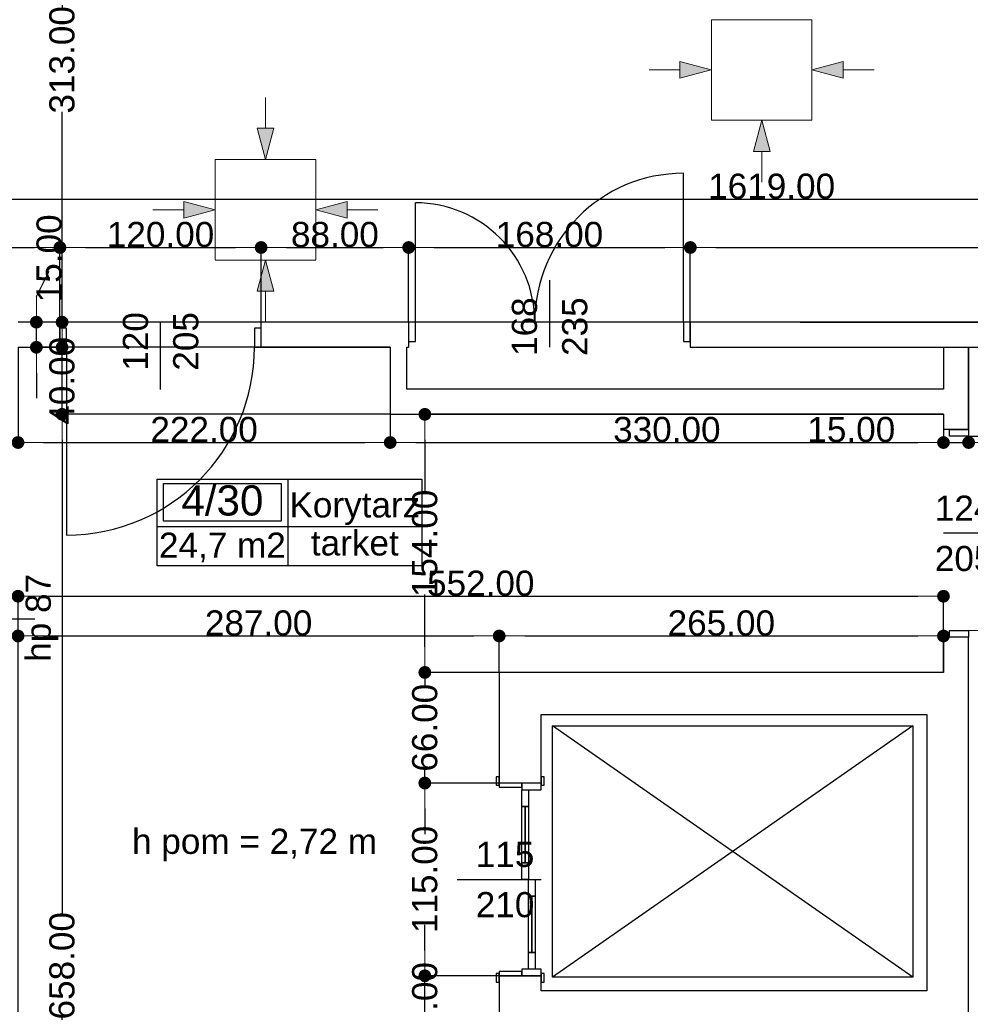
# Model space of a CAD drawing. Header units: millimetres. Extents: x -175445 to -20415, y -559200 to 231527.
# Tile 68 of 256: x -138488 to -132818, y -167491 to -161616. Entities that reach past the tile are written whole.
import ezdxf
from ezdxf.enums import TextEntityAlignment as Align

# ---------------------------------------------------------------- set-up
doc = ezdxf.new("R2010")
doc.units = ezdxf.units.MM
doc.header["$MEASUREMENT"] = 0
for name, color, linetype in [('Drzwi', 7, 'Continuous'), ('Linia', 7, 'Continuous'), ('Obiekt', 7, 'Continuous'), ('Polilinia', 7, 'Continuous'), ('Strefa', 9, 'Continuous'), ('Tekst', 7, 'Continuous'), ('Wymiary', 9, 'Continuous'), ('Ściana', 7, 'Continuous')]:
    doc.layers.add(name, color=color, linetype=linetype)
doc.styles.add('Arial', font='txt')
doc.styles.add('Times new roman', font='txt')
doc.dimstyles.new('GENERATED_STYLE__1', dxfattribs={"dimtxt": 150, "dimasz": 152, "dimexe": 0.18, "dimexo": 0, "dimgap": 0.09, "dimtad": 1, "dimtih": 1, "dimtoh": 1, "dimlfac": 0.1, "dimzin": 0, "dimdsep": 46, "dimtxsty": 'Arial', "dimblk": 'ARROWHEAD_11', "dimblk1": 'ARROWHEAD_11', "dimblk2": 'ARROWHEAD_11', "dimcen": 0.09, "dimclrd": 256, "dimclre": 256, "dimclrt": 256, "dimazin": 0, "dimtfac": 1, "dimtdec": 4, "dimtmove": 0, "dimatfit": 3, "dimfxl": 1, "dimtolj": 1, "dimtzin": 0, "dimarcsym": 0})
doc.dimstyles.new('GENERATED_STYLE__2', dxfattribs={"dimtxt": 150, "dimasz": 152, "dimexe": 0.18, "dimexo": 0, "dimgap": 0.09, "dimtad": 1, "dimlfac": 0.1, "dimzin": 0, "dimdsep": 46, "dimtxsty": 'Arial', "dimblk": 'ARROWHEAD_11', "dimblk1": 'ARROWHEAD_11', "dimblk2": 'ARROWHEAD_11', "dimcen": 0.09, "dimclrd": 256, "dimclre": 256, "dimclrt": 256, "dimazin": 0, "dimtfac": 1, "dimtdec": 4, "dimtmove": 0, "dimatfit": 3, "dimfxl": 1, "dimtolj": 1, "dimtzin": 0, "dimarcsym": 0})

# ---------------------------------------------------------------- blocks, each defined once
blk = doc.blocks.new('Korytarz_4_30_30', base_point=(-136889.5, 30730.6))
at = {"layer": 'Strefa'}
for p, q in [((-137668.5, 31013.4), (-136088.8, 31013.4)), ((-137668.5, 30494.9), (-137668.5, 31013.4)), ((-137629.5, 30987.5), (-136928.4, 30987.5)), ((-137629.5, 30761.2), (-137629.5, 30987.5)), ((-136928.4, 30987.5), (-136928.4, 30761.2)), ((-136889.5, 31013.4), (-136889.5, 30494.9)), ((-136088.8, 31013.4), (-136088.8, 30494.9)), ((-137668.5, 30730.6), (-136088.8, 30730.6)), ((-136928.4, 30761.2), (-137629.5, 30761.2)), ((-136088.8, 30494.9), (-137668.5, 30494.9))]:
    blk.add_line(p, q, dxfattribs=at)
at = {"layer": 'Strefa', "style": 'Arial'}
for tag, height, p in [('ROOM_NUMBER', 180, (-137279, 30885.5)), ('ROOM_NAME', 150, (-136489.1, 30859)), ('ROOM_CALC_AREA', 150, (-137279, 30618.5)), ('floor_f', 150, (-136489.1, 30631.9))]:
    blk.add_attdef(tag, text='', height=height, dxfattribs=at).set_placement(p, align=Align.MIDDLE_CENTER)
blk = doc.blocks.new('ARROWHEAD_11')
at = {"color": 0, "linetype": 'Continuous', "lineweight": 0}
blk.add_line((0, 0), (-1, 0), dxfattribs=at)
at = {"color": 0, "linetype": 'Continuous', "lineweight": 0, "const_width": 0.25, "flags": 128}
blk.add_lwpolyline([(-0.125, 0, 1), (0.125, 0, 1)], format="xyb", close=True, dxfattribs=at)
blk = doc.blocks.new('*D1202')
at = {"layer": 'Defpoints', "color": 0}
for p in [(-138248, -162975.4), (-140558, -163420.7), (-138248, -163420.7)]:
    blk.add_point(p, dxfattribs=at)
at = {"layer": 'Wymiary', "lineweight": -2}
for p, q in [((-140558, -163420.7), (-140558, -162975.2)), ((-140406, -162975.4), (-138400, -162975.4)), ((-138248, -163420.7), (-138248, -162975.2))]:
    blk.add_line(p, q, dxfattribs=at)
at = {"layer": 'Wymiary', "lineweight": -2, "xscale": 152, "yscale": 152, "zscale": 152, "rotation": 180}
blk.add_blockref('ARROWHEAD_11', (-140558, -162975.4), dxfattribs=at)
at = {"layer": 'Wymiary', "lineweight": -2, "xscale": 152, "yscale": 152, "zscale": 152}
blk.add_blockref('ARROWHEAD_11', (-138248, -162975.4), dxfattribs=at)
at = {"layer": 'Wymiary', "lineweight": 13, "insert": (-139403, -162898.6), "char_height": 150, "attachment_point": 5, "style": 'Arial'}
blk.add_mtext('\\A1;231.00', dxfattribs=at)
blk = doc.blocks.new('*D1203')
at = {"layer": 'Defpoints', "color": 0}
for p in [(-137048, -162975.4), (-138248, -163420.7), (-137048, -163420.7)]:
    blk.add_point(p, dxfattribs=at)
at = {"layer": 'Wymiary', "lineweight": -2}
for p, q in [((-138248, -163420.7), (-138248, -162975.2)), ((-138096, -162975.4), (-137200, -162975.4)), ((-137048, -163420.7), (-137048, -162975.2))]:
    blk.add_line(p, q, dxfattribs=at)
at = {"layer": 'Wymiary', "lineweight": -2, "xscale": 152, "yscale": 152, "zscale": 152, "rotation": 180}
blk.add_blockref('ARROWHEAD_11', (-138248, -162975.4), dxfattribs=at)
at = {"layer": 'Wymiary', "lineweight": -2, "xscale": 152, "yscale": 152, "zscale": 152}
blk.add_blockref('ARROWHEAD_11', (-137048, -162975.4), dxfattribs=at)
at = {"layer": 'Wymiary', "lineweight": 13, "insert": (-137648, -162898.7), "char_height": 150, "attachment_point": 5, "style": 'Arial'}
blk.add_mtext('\\A1;120.00', dxfattribs=at)
blk = doc.blocks.new('*D1204')
at = {"layer": 'Defpoints', "color": 0}
for p in [(-136168, -162975.4), (-137048, -163420.7), (-136168, -163420.7)]:
    blk.add_point(p, dxfattribs=at)
at = {"layer": 'Wymiary', "lineweight": -2}
for p, q in [((-137048, -163420.7), (-137048, -162975.2)), ((-136896, -162975.4), (-136320, -162975.4)), ((-136168, -163420.7), (-136168, -162975.2))]:
    blk.add_line(p, q, dxfattribs=at)
at = {"layer": 'Wymiary', "lineweight": -2, "xscale": 152, "yscale": 152, "zscale": 152, "rotation": 180}
blk.add_blockref('ARROWHEAD_11', (-137048, -162975.4), dxfattribs=at)
at = {"layer": 'Wymiary', "lineweight": -2, "xscale": 152, "yscale": 152, "zscale": 152}
blk.add_blockref('ARROWHEAD_11', (-136168, -162975.4), dxfattribs=at)
at = {"layer": 'Wymiary', "lineweight": 13, "insert": (-136608, -162898.7), "char_height": 150, "attachment_point": 5, "style": 'Arial'}
blk.add_mtext('\\A1;88.00', dxfattribs=at)
blk = doc.blocks.new('*D1205')
at = {"layer": 'Defpoints', "color": 0}
for p in [(-134488, -162975.4), (-136168, -163420.7), (-134488, -163420.7)]:
    blk.add_point(p, dxfattribs=at)
at = {"layer": 'Wymiary', "lineweight": -2}
for p, q in [((-136168, -163420.7), (-136168, -162975.2)), ((-136016, -162975.4), (-134640, -162975.4)), ((-134488, -163420.7), (-134488, -162975.2))]:
    blk.add_line(p, q, dxfattribs=at)
at = {"layer": 'Wymiary', "lineweight": -2, "xscale": 152, "yscale": 152, "zscale": 152, "rotation": 180}
blk.add_blockref('ARROWHEAD_11', (-136168, -162975.4), dxfattribs=at)
at = {"layer": 'Wymiary', "lineweight": -2, "xscale": 152, "yscale": 152, "zscale": 152}
blk.add_blockref('ARROWHEAD_11', (-134488, -162975.4), dxfattribs=at)
at = {"layer": 'Wymiary', "lineweight": 13, "insert": (-135328, -162898.7), "char_height": 150, "attachment_point": 5, "style": 'Arial'}
blk.add_mtext('\\A1;168.00', dxfattribs=at)
blk = doc.blocks.new('*D1206')
at = {"layer": 'Defpoints', "color": 0}
for p in [(-128828, -162975.4), (-134488, -163420.7), (-128828, -163420.7)]:
    blk.add_point(p, dxfattribs=at)
at = {"layer": 'Wymiary', "lineweight": -2}
for p, q in [((-134488, -163420.7), (-134488, -162975.2)), ((-134336, -162975.4), (-128980, -162975.4)), ((-128828, -163420.7), (-128828, -162975.2))]:
    blk.add_line(p, q, dxfattribs=at)
at = {"layer": 'Wymiary', "lineweight": -2, "xscale": 152, "yscale": 152, "zscale": 152, "rotation": 180}
blk.add_blockref('ARROWHEAD_11', (-134488, -162975.4), dxfattribs=at)
at = {"layer": 'Wymiary', "lineweight": -2, "xscale": 152, "yscale": 152, "zscale": 152}
blk.add_blockref('ARROWHEAD_11', (-128828, -162975.4), dxfattribs=at)
at = {"layer": 'Wymiary', "lineweight": 13, "insert": (-131658, -162898.7), "char_height": 150, "attachment_point": 5, "style": 'Arial'}
blk.add_mtext('\\A1;566.00', dxfattribs=at)
blk = doc.blocks.new('*D1237')
at = {"layer": 'Defpoints', "color": 0}
for p in [(-142098, -161780.7), (-125908, -162687.4), (-125908, -166975.6)]:
    blk.add_point(p, dxfattribs=at)
at = {"layer": 'Wymiary', "lineweight": -2}
for p, q in [((-142098, -161780.7), (-142098, -162687.5)), ((-141946, -162687.4), (-126060, -162687.4)), ((-125908, -166975.6), (-125908, -162687.2))]:
    blk.add_line(p, q, dxfattribs=at)
at = {"layer": 'Wymiary', "lineweight": -2, "xscale": 152, "yscale": 152, "zscale": 152, "rotation": 180}
blk.add_blockref('ARROWHEAD_11', (-142098, -162687.4), dxfattribs=at)
at = {"layer": 'Wymiary', "lineweight": -2, "xscale": 152, "yscale": 152, "zscale": 152}
blk.add_blockref('ARROWHEAD_11', (-125908, -162687.4), dxfattribs=at)
at = {"layer": 'Wymiary', "lineweight": 13, "insert": (-134003, -162610.7), "char_height": 150, "attachment_point": 5, "style": 'Arial'}
blk.add_mtext('\\A1;1619.00', dxfattribs=at)
blk = doc.blocks.new('*D1239')
at = {"layer": 'Defpoints', "color": 0}
for p in [(-138498, -163570.7), (-136278, -163970.7), (-136278, -164138.9)]:
    blk.add_point(p, dxfattribs=at)
at = {"layer": 'Wymiary', "lineweight": -2}
for p, q in [((-138498, -163570.7), (-138498, -164139)), ((-136278, -163970.7), (-136278, -164139)), ((-138346, -164138.9), (-136430, -164138.9))]:
    blk.add_line(p, q, dxfattribs=at)
at = {"layer": 'Wymiary', "lineweight": -2, "xscale": 152, "yscale": 152, "zscale": 152, "rotation": 180}
blk.add_blockref('ARROWHEAD_11', (-138498, -164138.9), dxfattribs=at)
at = {"layer": 'Wymiary', "lineweight": -2, "xscale": 152, "yscale": 152, "zscale": 152}
blk.add_blockref('ARROWHEAD_11', (-136278, -164138.9), dxfattribs=at)
at = {"layer": 'Wymiary', "lineweight": 13, "insert": (-137388, -164062.2), "char_height": 150, "attachment_point": 5, "style": 'Arial'}
blk.add_mtext('\\A1;222.00', dxfattribs=at)
blk = doc.blocks.new('*D1240')
at = {"layer": 'Defpoints', "color": 0}
for p in [(-136278, -163970.7), (-132978, -163970.7), (-132978, -164138.9)]:
    blk.add_point(p, dxfattribs=at)
at = {"layer": 'Wymiary', "lineweight": -2}
for p, q in [((-136278, -163970.7), (-136278, -164139)), ((-132978, -163970.7), (-132978, -164139)), ((-136126, -164138.9), (-133130, -164138.9))]:
    blk.add_line(p, q, dxfattribs=at)
at = {"layer": 'Wymiary', "lineweight": -2, "xscale": 152, "yscale": 152, "zscale": 152, "rotation": 180}
blk.add_blockref('ARROWHEAD_11', (-136278, -164138.9), dxfattribs=at)
at = {"layer": 'Wymiary', "lineweight": -2, "xscale": 152, "yscale": 152, "zscale": 152}
blk.add_blockref('ARROWHEAD_11', (-132978, -164138.9), dxfattribs=at)
at = {"layer": 'Wymiary', "lineweight": 13, "insert": (-134628, -164062.1), "char_height": 150, "attachment_point": 5, "style": 'Arial'}
blk.add_mtext('\\A1;330.00', dxfattribs=at)
blk = doc.blocks.new('*D1241')
at = {"layer": 'Defpoints', "color": 0}
for p in [(-135628, -165293.2), (-135628, -165510.7), (-138498, -168475.7)]:
    blk.add_point(p, dxfattribs=at)
at = {"layer": 'Wymiary', "lineweight": -2}
for p, q in [((-138498, -168475.7), (-138498, -165293)), ((-138346, -165293.2), (-135780, -165293.2)), ((-135628, -165510.7), (-135628, -165293))]:
    blk.add_line(p, q, dxfattribs=at)
at = {"layer": 'Wymiary', "lineweight": -2, "xscale": 152, "yscale": 152, "zscale": 152, "rotation": 180}
blk.add_blockref('ARROWHEAD_11', (-138498, -165293.2), dxfattribs=at)
at = {"layer": 'Wymiary', "lineweight": -2, "xscale": 152, "yscale": 152, "zscale": 152}
blk.add_blockref('ARROWHEAD_11', (-135628, -165293.2), dxfattribs=at)
at = {"layer": 'Wymiary', "lineweight": 13, "insert": (-137063, -165216.5), "char_height": 150, "attachment_point": 5, "style": 'Arial'}
blk.add_mtext('\\A1;287.00', dxfattribs=at)
blk = doc.blocks.new('*D1242')
at = {"layer": 'Defpoints', "color": 0}
for p in [(-132978, -165293.2), (-135628, -165510.7), (-132978, -165510.7)]:
    blk.add_point(p, dxfattribs=at)
at = {"layer": 'Wymiary', "lineweight": -2}
for p, q in [((-135628, -165510.7), (-135628, -165293)), ((-135476, -165293.2), (-133130, -165293.2)), ((-132978, -165510.7), (-132978, -165293))]:
    blk.add_line(p, q, dxfattribs=at)
at = {"layer": 'Wymiary', "lineweight": -2, "xscale": 152, "yscale": 152, "zscale": 152, "rotation": 180}
blk.add_blockref('ARROWHEAD_11', (-135628, -165293.2), dxfattribs=at)
at = {"layer": 'Wymiary', "lineweight": -2, "xscale": 152, "yscale": 152, "zscale": 152}
blk.add_blockref('ARROWHEAD_11', (-132978, -165293.2), dxfattribs=at)
at = {"layer": 'Wymiary', "lineweight": 13, "insert": (-134303, -165216.5), "char_height": 150, "attachment_point": 5, "style": 'Arial'}
blk.add_mtext('\\A1;265.00', dxfattribs=at)
blk = doc.blocks.new('*D1246')
at = {"layer": 'Defpoints', "color": 0}
for p in [(-136071.5, -167320.7), (-135628, -167320.7), (-135628, -167680.7)]:
    blk.add_point(p, dxfattribs=at)
at = {"layer": 'Wymiary', "lineweight": -2}
for p, q in [((-136071.5, -167168.7), (-136071.5, -167016.7)), ((-135628, -167320.7), (-136071.6, -167320.7)), ((-136071.5, -167680.7), (-136071.5, -167320.7)), ((-135628, -167680.7), (-136071.6, -167680.7)), ((-136071.5, -167832.7), (-136071.5, -167984.7))]:
    blk.add_line(p, q, dxfattribs=at)
at = {"layer": 'Wymiary', "lineweight": -2, "xscale": 152, "yscale": 152, "zscale": 152}
for p, rotation in [((-136071.5, -167320.7), 270), ((-136071.5, -167680.7), 90)]:
    blk.add_blockref('ARROWHEAD_11', p, dxfattribs=dict(at, rotation=rotation))
at = {"layer": 'Wymiary', "lineweight": 13, "insert": (-136071.5, -167500.7), "char_height": 150, "attachment_point": 5, "rotation": 90, "style": 'Arial'}
blk.add_mtext('\\A1;36.00', dxfattribs=at)
blk = doc.blocks.new('*D1247')
at = {"layer": 'Defpoints', "color": 0}
for p in [(-136071.5, -166170.7), (-135628, -166170.7), (-135628, -167320.7)]:
    blk.add_point(p, dxfattribs=at)
at = {"layer": 'Wymiary', "lineweight": -2}
for p, q in [((-135628, -166170.7), (-136071.6, -166170.7)), ((-136071.5, -166322.7), (-136071.5, -166441.5)), ((-136071.5, -167168.7), (-136071.5, -167049.8)), ((-135628, -167320.7), (-136071.6, -167320.7))]:
    blk.add_line(p, q, dxfattribs=at)
at = {"layer": 'Wymiary', "lineweight": -2, "xscale": 152, "yscale": 152, "zscale": 152}
for p, rotation in [((-136071.5, -166170.7), 90), ((-136071.5, -167320.7), 270)]:
    blk.add_blockref('ARROWHEAD_11', p, dxfattribs=dict(at, rotation=rotation))
at = {"layer": 'Wymiary', "lineweight": 13, "insert": (-136071.5, -166745.7), "char_height": 150, "attachment_point": 5, "rotation": 90, "style": 'Arial'}
blk.add_mtext('\\A1;115.00', dxfattribs=at)
blk = doc.blocks.new('*D1248')
at = {"layer": 'Defpoints', "color": 0}
for p in [(-136071.5, -165510.7), (-132978, -165510.7), (-135628, -166170.7)]:
    blk.add_point(p, dxfattribs=at)
at = {"layer": 'Wymiary', "lineweight": -2}
for p, q in [((-136071.5, -165358.7), (-136071.5, -165206.7)), ((-132978, -165510.7), (-136071.6, -165510.7)), ((-136071.5, -165510.7), (-136071.5, -165587.3)), ((-136071.5, -166170.7), (-136071.5, -166094)), ((-135628, -166170.7), (-136071.6, -166170.7)), ((-136071.5, -166322.7), (-136071.5, -166474.7))]:
    blk.add_line(p, q, dxfattribs=at)
at = {"layer": 'Wymiary', "lineweight": -2, "xscale": 152, "yscale": 152, "zscale": 152}
for p, rotation in [((-136071.5, -165510.7), 270), ((-136071.5, -166170.7), 90)]:
    blk.add_blockref('ARROWHEAD_11', p, dxfattribs=dict(at, rotation=rotation))
at = {"layer": 'Wymiary', "lineweight": 13, "insert": (-136071.5, -165840.7), "char_height": 150, "attachment_point": 5, "rotation": 90, "style": 'Arial'}
blk.add_mtext('\\A1;66.00', dxfattribs=at)
blk = doc.blocks.new('*D1249')
at = {"layer": 'Defpoints', "color": 0}
for p in [(-136071.5, -163970.7), (-132978, -163970.7), (-132978, -165510.7)]:
    blk.add_point(p, dxfattribs=at)
at = {"layer": 'Wymiary', "lineweight": -2}
for p, q in [((-132978, -163970.7), (-136071.6, -163970.7)), ((-136071.5, -164122.7), (-136071.5, -164436.5)), ((-136071.5, -165358.7), (-136071.5, -165044.8)), ((-132978, -165510.7), (-136071.6, -165510.7))]:
    blk.add_line(p, q, dxfattribs=at)
at = {"layer": 'Wymiary', "lineweight": -2, "xscale": 152, "yscale": 152, "zscale": 152}
for p, rotation in [((-136071.5, -163970.7), 90), ((-136071.5, -165510.7), 270)]:
    blk.add_blockref('ARROWHEAD_11', p, dxfattribs=dict(at, rotation=rotation))
at = {"layer": 'Wymiary', "lineweight": 13, "insert": (-136071.5, -164740.7), "char_height": 150, "attachment_point": 5, "rotation": 90, "style": 'Arial'}
blk.add_mtext('\\A1;154.00', dxfattribs=at)
blk = doc.blocks.new('*D1252')
at = {"layer": 'Defpoints', "color": 0}
for p in [(-138235.3, -163970.7), (-136278, -163970.7), (-136578, -170550.7)]:
    blk.add_point(p, dxfattribs=at)
at = {"layer": 'Wymiary', "lineweight": -2}
for p, q in [((-136278, -163970.7), (-138235.5, -163970.7)), ((-138235.3, -164122.7), (-138235.3, -166949.1)), ((-138235.3, -170398.7), (-138235.3, -167572.3)), ((-136578, -170550.7), (-138235.5, -170550.7))]:
    blk.add_line(p, q, dxfattribs=at)
at = {"layer": 'Wymiary', "lineweight": -2, "xscale": 152, "yscale": 152, "zscale": 152}
for p, rotation in [((-138235.3, -163970.7), 90), ((-138235.3, -170550.7), 270)]:
    blk.add_blockref('ARROWHEAD_11', p, dxfattribs=dict(at, rotation=rotation))
at = {"layer": 'Wymiary', "lineweight": 13, "insert": (-138235.3, -167260.7), "char_height": 150, "attachment_point": 5, "rotation": 90, "style": 'Arial'}
blk.add_mtext('\\A1;658.00', dxfattribs=at)
blk = doc.blocks.new('*D1253')
at = {"layer": 'Defpoints', "color": 0}
for p in [(-138235.3, -163570.7), (-136278, -163570.7), (-136278, -163970.7)]:
    blk.add_point(p, dxfattribs=at)
at = {"layer": 'Wymiary', "lineweight": -2}
for p, q in [((-138235.3, -163418.7), (-138235.3, -163266.7)), ((-136278, -163570.7), (-138235.5, -163570.7)), ((-138235.3, -163970.7), (-138235.3, -163570.7)), ((-136278, -163970.7), (-138235.5, -163970.7)), ((-138235.3, -164122.7), (-138235.3, -164274.7))]:
    blk.add_line(p, q, dxfattribs=at)
at = {"layer": 'Wymiary', "lineweight": -2, "xscale": 152, "yscale": 152, "zscale": 152}
for p, rotation in [((-138235.3, -163570.7), 270), ((-138235.3, -163970.7), 90)]:
    blk.add_blockref('ARROWHEAD_11', p, dxfattribs=dict(at, rotation=rotation))
at = {"layer": 'Wymiary', "lineweight": 13, "insert": (-138235.3, -163770.7), "char_height": 150, "attachment_point": 5, "rotation": 90, "style": 'Arial'}
blk.add_mtext('\\A1;40.00', dxfattribs=at)
blk = doc.blocks.new('*D1254')
at = {"layer": 'Defpoints', "color": 0}
for p in [(-138388.6, -163420.7), (-133833, -163420.7), (-136278, -163570.7)]:
    blk.add_point(p, dxfattribs=at)
at = {"layer": 'Wymiary', "lineweight": -2}
for p, q in [((-138388.6, -163268.7), (-138312, -163116.7)), ((-133833, -163420.7), (-138388.8, -163420.7)), ((-138388.6, -163570.7), (-138388.6, -163420.7)), ((-136278, -163570.7), (-138388.8, -163570.7)), ((-138388.6, -163722.7), (-138388.6, -163874.7))]:
    blk.add_line(p, q, dxfattribs=at)
at = {"layer": 'Wymiary', "lineweight": -2, "xscale": 152, "yscale": 152, "zscale": 152}
for p, rotation in [((-138388.6, -163420.7), 270), ((-138388.6, -163570.7), 90)]:
    blk.add_blockref('ARROWHEAD_11', p, dxfattribs=dict(at, rotation=rotation))
at = {"layer": 'Wymiary', "lineweight": 13, "insert": (-138312, -163040), "char_height": 150, "attachment_point": 5, "rotation": 90, "style": 'Arial'}
blk.add_mtext('\\A1;15.00', dxfattribs=at)
blk = doc.blocks.new('*D1255')
at = {"layer": 'Defpoints', "color": 0}
for p in [(-139323, -160290.6), (-138235.3, -160290.6), (-133833, -163420.7)]:
    blk.add_point(p, dxfattribs=at)
at = {"layer": 'Wymiary', "lineweight": -2}
for p, q in [((-139323, -160290.6), (-138235.1, -160290.6)), ((-138235.3, -160442.6), (-138235.3, -161544.5)), ((-138235.3, -163268.7), (-138235.3, -162166.8)), ((-133833, -163420.7), (-138235.5, -163420.7))]:
    blk.add_line(p, q, dxfattribs=at)
at = {"layer": 'Wymiary', "lineweight": -2, "xscale": 152, "yscale": 152, "zscale": 152}
for p, rotation in [((-138235.3, -160290.6), 90), ((-138235.3, -163420.7), 270)]:
    blk.add_blockref('ARROWHEAD_11', p, dxfattribs=dict(at, rotation=rotation))
at = {"layer": 'Wymiary', "lineweight": 13, "insert": (-138235.3, -161855.7), "char_height": 150, "attachment_point": 5, "rotation": 90, "style": 'Arial'}
blk.add_mtext('\\A1;313.00', dxfattribs=at)
blk = doc.blocks.new('*D1268')
at = {"layer": 'Defpoints', "color": 0}
for p in [(-132978, -165056), (-132978, -165510.7), (-138498, -165930.7)]:
    blk.add_point(p, dxfattribs=at)
at = {"layer": 'Wymiary', "lineweight": -2}
for p, q in [((-138498, -165930.7), (-138498, -165055.8)), ((-138346, -165056), (-133130, -165056)), ((-132978, -165510.7), (-132978, -165055.8))]:
    blk.add_line(p, q, dxfattribs=at)
at = {"layer": 'Wymiary', "lineweight": -2, "xscale": 152, "yscale": 152, "zscale": 152, "rotation": 180}
blk.add_blockref('ARROWHEAD_11', (-138498, -165056), dxfattribs=at)
at = {"layer": 'Wymiary', "lineweight": -2, "xscale": 152, "yscale": 152, "zscale": 152}
blk.add_blockref('ARROWHEAD_11', (-132978, -165056), dxfattribs=at)
at = {"layer": 'Wymiary', "lineweight": 13, "insert": (-135738, -164979.3), "char_height": 150, "attachment_point": 5, "style": 'Arial'}
blk.add_mtext('\\A1;552.00', dxfattribs=at)
blk = doc.blocks.new('*D1567')
at = {"layer": 'Defpoints', "color": 0}
for p in [(-132828, -163570.7), (-132978, -163970.7), (-132828, -164138.9)]:
    blk.add_point(p, dxfattribs=at)
at = {"layer": 'Wymiary', "lineweight": -2}
for p, q in [((-132828, -163570.7), (-132828, -164139)), ((-132978, -163970.7), (-132978, -164139)), ((-133773.6, -164138.9), (-133282, -164138.9)), ((-133282, -164138.9), (-133130, -164138.9)), ((-132978, -164138.9), (-132828, -164138.9)), ((-132676, -164138.9), (-132524, -164138.9))]:
    blk.add_line(p, q, dxfattribs=at)
at = {"layer": 'Wymiary', "lineweight": -2, "xscale": 152, "yscale": 152, "zscale": 152}
blk.add_blockref('ARROWHEAD_11', (-132978, -164138.9), dxfattribs=at)
at = {"layer": 'Wymiary', "lineweight": -2, "xscale": 152, "yscale": 152, "zscale": 152, "rotation": 180}
blk.add_blockref('ARROWHEAD_11', (-132828, -164138.9), dxfattribs=at)
at = {"layer": 'Wymiary', "lineweight": 13, "insert": (-133527.9, -164062.2), "char_height": 150, "attachment_point": 5, "style": 'Arial'}
blk.add_mtext('\\A1;15.00', dxfattribs=at)
blk = doc.blocks.new('*D1568')
at = {"layer": 'Defpoints', "color": 0}
for p in [(-132828, -163570.7), (-129248, -164138.9), (-129248, -168490.7)]:
    blk.add_point(p, dxfattribs=at)
at = {"layer": 'Wymiary', "lineweight": -2}
for p, q in [((-132828, -163570.7), (-132828, -164139)), ((-132676, -164138.9), (-129400, -164138.9)), ((-129248, -168490.7), (-129248, -164138.7))]:
    blk.add_line(p, q, dxfattribs=at)
at = {"layer": 'Wymiary', "lineweight": -2, "xscale": 152, "yscale": 152, "zscale": 152, "rotation": 180}
blk.add_blockref('ARROWHEAD_11', (-132828, -164138.9), dxfattribs=at)
at = {"layer": 'Wymiary', "lineweight": -2, "xscale": 152, "yscale": 152, "zscale": 152}
blk.add_blockref('ARROWHEAD_11', (-129248, -164138.9), dxfattribs=at)
at = {"layer": 'Wymiary', "lineweight": 13, "insert": (-131038, -164062.1), "char_height": 150, "attachment_point": 5, "style": 'Arial'}
blk.add_mtext('\\A1;358.00', dxfattribs=at)
blk = doc.blocks.new('*D1640')
at = {"layer": 'Defpoints', "color": 0}
for p in [(-133833, -163570.7), (-130507.2, -163570.7), (-133968, -170900.7)]:
    blk.add_point(p, dxfattribs=at)
at = {"layer": 'Wymiary', "lineweight": -2}
for p, q in [((-133833, -163570.7), (-130507, -163570.7)), ((-130507.2, -163722.7), (-130507.2, -167038.9)), ((-130507.2, -170748.7), (-130507.2, -167660.1)), ((-133968, -170900.7), (-130507, -170900.7))]:
    blk.add_line(p, q, dxfattribs=at)
at = {"layer": 'Wymiary', "lineweight": -2, "xscale": 152, "yscale": 152, "zscale": 152}
for p, rotation in [((-130507.2, -163570.7), 90), ((-130507.2, -170900.7), 270)]:
    blk.add_blockref('ARROWHEAD_11', p, dxfattribs=dict(at, rotation=rotation))
at = {"layer": 'Wymiary', "lineweight": 13, "insert": (-130507.2, -167349.5), "char_height": 150, "attachment_point": 5, "rotation": 90, "style": 'Arial'}
blk.add_mtext('\\A1;733.00', dxfattribs=at)
blk = doc.blocks.new('*D1641')
at = {"layer": 'Defpoints', "color": 0}
for p in [(-133833, -163420.7), (-130353.8, -163420.7), (-133833, -163570.7)]:
    blk.add_point(p, dxfattribs=at)
at = {"layer": 'Wymiary', "lineweight": -2}
for p, q in [((-130353.8, -163268.7), (-130353.8, -163116.7)), ((-133833, -163420.7), (-130353.6, -163420.7)), ((-130353.8, -163570.7), (-130353.8, -163420.7)), ((-133833, -163570.7), (-130353.6, -163570.7)), ((-130353.8, -163722.7), (-130430.5, -163874.7))]:
    blk.add_line(p, q, dxfattribs=at)
at = {"layer": 'Wymiary', "lineweight": -2, "xscale": 152, "yscale": 152, "zscale": 152}
for p, rotation in [((-130353.8, -163420.7), 270), ((-130353.8, -163570.7), 90)]:
    blk.add_blockref('ARROWHEAD_11', p, dxfattribs=dict(at, rotation=rotation))
at = {"layer": 'Wymiary', "lineweight": 13, "insert": (-130430.5, -163951.4), "char_height": 150, "attachment_point": 5, "rotation": 90, "style": 'Arial'}
blk.add_mtext('\\A1;15.00', dxfattribs=at)

msp = doc.modelspace()

# ---------------------------------------------------------------- hatches: boundary and pattern name
at = {"layer": 'Linia', "linetype": 'Continuous', "lineweight": 13}
for points in [[(-134363.235, -161916.006), (-134549.837, -161866.006), (-134549.837, -161966.006)], [(-133762.435, -161916.006), (-133575.832, -161966.006), (-133575.832, -161866.006)], [(-134062.034, -162216.005), (-134111.785, -162402.674), (-134011.785, -162402.541)], [(-137021.447, -162449.973), (-136971.198, -162263.437), (-137071.198, -162263.304)], [(-137322.647, -162749.972), (-137509.25, -162699.972), (-137509.25, -162799.972)], [(-136721.847, -162749.972), (-136535.245, -162799.972), (-136535.245, -162699.972)], [(-137021.447, -163049.972), (-137071.198, -163236.641), (-136971.198, -163236.508)]]:
    msp.add_hatch(color=253, dxfattribs=at).paths.add_polyline_path(points)

# ---------------------------------------------------------------- linework, layer by layer
at = {"layer": 'Drzwi', "color": 253}
for p, q in [((-134528.018, -163420.675), (-134528.018, -162532.675)), ((-136128.018, -163420.675), (-136128.018, -162708.675)), ((-136128.018, -163420.675), (-136168.018, -163420.675)), ((-136168.018, -163420.675), (-136168.018, -163535.675)), ((-136168.018, -163420.675), (-136168.018, -163535.675)), ((-136128.018, -163535.675), (-136128.018, -163420.675)), ((-134488.018, -163420.675), (-134528.018, -163420.675)), ((-134528.018, -163420.675), (-134528.018, -163535.675)), ((-134488.018, -163535.675), (-134488.018, -163420.675)), ((-134488.018, -163420.675), (-134488.018, -163535.675)), ((-138208.018, -163455.675), (-138248.018, -163455.675)), ((-138248.018, -163455.675), (-138248.018, -163570.675)), ((-138248.018, -163570.675), (-138248.018, -163455.675)), ((-138208.018, -163570.675), (-138208.018, -163455.675)), ((-137048.018, -163455.675), (-137088.018, -163455.675)), ((-137088.018, -163455.675), (-137088.018, -163570.675)), ((-137048.018, -163570.675), (-137048.018, -163455.675)), ((-137048.018, -163570.675), (-137048.018, -163455.675)), ((-136168.018, -163535.675), (-136128.018, -163535.675)), ((-134528.018, -163535.675), (-134488.018, -163535.675)), ((-138248.018, -163570.675), (-138208.018, -163570.675)), ((-138208.018, -163570.675), (-138208.018, -164690.675)), ((-137088.018, -163570.675), (-137048.018, -163570.675)), ((-132943.018, -164100.675), (-132943.018, -164060.675)), ((-132943.018, -164060.675), (-132828.018, -164060.675)), ((-132828.018, -164060.675), (-132943.018, -164060.675)), ((-132828.018, -164060.675), (-132828.018, -164100.675)), ((-132828.018, -164100.675), (-132943.018, -164100.675)), ((-132828.018, -164100.675), (-131668.018, -164100.675)), ((-132943.018, -165300.675), (-132943.018, -165260.675)), ((-132943.018, -165260.675), (-132828.018, -165260.675)), ((-132828.018, -165300.675), (-132943.018, -165300.675)), ((-132828.018, -165300.675), (-132943.018, -165300.675)), ((-132828.018, -165260.675), (-132828.018, -165300.675)), ((-135628.018, -166133.675), (-135647.018, -166133.675)), ((-135647.018, -166133.675), (-135647.018, -166183.675)), ((-135647.018, -166183.675), (-135628.018, -166183.675)), ((-135628.018, -166183.675), (-135628.018, -166133.675)), ((-135628.018, -166170.675), (-135628.018, -166133.675)), ((-135493.018, -166170.675), (-135628.018, -166170.675)), ((-135628.018, -166170.675), (-135628.018, -166195.675)), ((-135493.018, -166170.675), (-135628.018, -166170.675)), ((-135493.018, -166195.675), (-135493.018, -166170.675)), ((-135378.018, -166170.675), (-135493.018, -166170.675)), ((-135493.018, -166170.675), (-135493.018, -166210.675)), ((-135378.018, -166170.675), (-135493.018, -166170.675)), ((-135359.018, -166133.675), (-135378.018, -166133.675)), ((-135378.018, -166133.675), (-135378.018, -166183.675)), ((-135378.018, -166170.675), (-135378.018, -166133.675)), ((-135378.018, -166210.675), (-135378.018, -166170.675)), ((-135378.018, -166183.675), (-135359.018, -166183.675)), ((-135359.018, -166183.675), (-135359.018, -166133.675)), ((-135628.018, -166195.675), (-135493.018, -166195.675)), ((-135493.018, -166210.675), (-135378.018, -166210.675)), ((-135493.018, -166310.675), (-135493.018, -166210.675)), ((-135493.018, -166210.675), (-135453.018, -166210.675)), ((-135453.018, -166210.675), (-135453.018, -166310.675)), ((-135493.018, -166310.675), (-135473.018, -166310.675)), ((-135493.018, -166645.675), (-135493.018, -166310.675)), ((-135453.018, -166310.675), (-135493.018, -166310.675)), ((-135473.018, -166310.675), (-135473.018, -166645.675)), ((-135473.018, -166310.675), (-135453.018, -166310.675)), ((-135473.018, -166645.675), (-135473.018, -166310.675)), ((-135473.018, -166645.675), (-135473.018, -166310.675)), ((-135453.018, -166310.675), (-135453.018, -166645.675)), ((-135473.018, -166645.675), (-135493.018, -166645.675)), ((-135493.018, -166745.675), (-135493.018, -166645.675)), ((-135493.018, -166645.675), (-135453.018, -166645.675)), ((-135453.018, -166645.675), (-135473.018, -166645.675)), ((-135453.018, -166645.675), (-135453.018, -166745.675)), ((-135453.018, -166745.675), (-135493.018, -166745.675)), ((-135453.018, -166845.675), (-135453.018, -166745.675)), ((-135453.018, -166745.675), (-135413.018, -166745.675)), ((-135413.018, -166745.675), (-135413.018, -166845.675)), ((-135453.018, -166845.675), (-135433.018, -166845.675)), ((-135453.018, -167180.675), (-135453.018, -166845.675)), ((-135413.018, -166845.675), (-135453.018, -166845.675)), ((-135433.018, -166845.675), (-135433.018, -167180.675)), ((-135433.018, -166845.675), (-135413.018, -166845.675)), ((-135433.018, -167180.675), (-135433.018, -166845.675)), ((-135433.018, -167180.675), (-135433.018, -166845.675)), ((-135413.018, -166845.675), (-135413.018, -167180.675)), ((-135433.018, -167180.675), (-135453.018, -167180.675)), ((-135453.018, -167280.675), (-135453.018, -167180.675)), ((-135453.018, -167180.675), (-135413.018, -167180.675)), ((-135413.018, -167180.675), (-135433.018, -167180.675)), ((-135413.018, -167180.675), (-135413.018, -167280.675)), ((-135493.018, -167295.675), (-135628.018, -167295.675)), ((-135628.018, -167295.675), (-135628.018, -167320.675)), ((-135378.018, -167280.675), (-135493.018, -167280.675)), ((-135493.018, -167280.675), (-135493.018, -167320.675)), ((-135493.018, -167320.675), (-135493.018, -167295.675)), ((-135413.018, -167280.675), (-135453.018, -167280.675)), ((-135378.018, -167320.675), (-135378.018, -167280.675)), ((-135647.018, -167307.675), (-135647.018, -167357.675)), ((-135628.018, -167307.675), (-135647.018, -167307.675)), ((-135647.018, -167357.675), (-135628.018, -167357.675)), ((-135628.018, -167357.675), (-135628.018, -167307.675)), ((-135628.018, -167320.675), (-135493.018, -167320.675)), ((-135493.018, -167320.675), (-135628.018, -167320.675)), ((-135628.018, -167320.675), (-135628.018, -167357.675)), ((-135493.018, -167320.675), (-135378.018, -167320.675)), ((-135378.018, -167320.675), (-135493.018, -167320.675)), ((-135378.018, -167307.675), (-135378.018, -167357.675)), ((-135359.018, -167307.675), (-135378.018, -167307.675)), ((-135378.018, -167320.675), (-135378.018, -167357.675)), ((-135378.018, -167357.675), (-135359.018, -167357.675)), ((-135359.018, -167357.675), (-135359.018, -167307.675))]:
    msp.add_line(p, q, dxfattribs=at)
for centre, radius, start, end in [((-134528.018, -163420.675), 888, 90, 180), ((-136128.018, -163420.675), 712, 0, 90), ((-138208.018, -163570.675), 1120, 270, 0), ((-132828.018, -164100.675), 1160, 270, 0)]:
    msp.add_arc(centre, radius, start, end, dxfattribs=at)
at = {"layer": 'Linia', "color": 253, "lineweight": 13}
for p, q in [((-133762.435, -161616.406), (-134362.435, -161616.406)), ((-134362.435, -161616.406), (-134362.435, -162215.606)), ((-133762.435, -162215.606), (-133762.435, -161616.406)), ((-134363.235, -161916.006), (-134549.837, -161866.006)), ((-134549.837, -161966.006), (-134549.837, -161866.006)), ((-133762.435, -161916.006), (-133575.832, -161866.006)), ((-133575.832, -161866.006), (-133575.832, -161966.006)), ((-134733.61, -161916.006), (-134549.837, -161916.006)), ((-134363.235, -161916.006), (-134549.837, -161966.006)), ((-133762.435, -161916.006), (-133575.832, -161966.006)), ((-133392.06, -161916.006), (-133575.832, -161916.006)), ((-137020.953, -162079.598), (-137021.198, -162263.37)), ((-134362.435, -162216.406), (-133762.435, -162216.406)), ((-134062.034, -162216.005), (-134111.785, -162402.674)), ((-134062.034, -162216.005), (-134011.785, -162402.541)), ((-137021.447, -162449.973), (-137071.198, -162263.304)), ((-137071.198, -162263.304), (-136971.198, -162263.437)), ((-137021.447, -162449.973), (-136971.198, -162263.437)), ((-134011.785, -162402.541), (-134111.785, -162402.674)), ((-134061.54, -162586.38), (-134061.785, -162402.608)), ((-136721.847, -162450.372), (-137321.847, -162450.372)), ((-137321.847, -162450.372), (-137321.847, -163049.572)), ((-136721.847, -163049.572), (-136721.847, -162450.372)), ((-137322.647, -162749.972), (-137509.25, -162699.972)), ((-137509.25, -162799.972), (-137509.25, -162699.972)), ((-136721.847, -162749.972), (-136535.245, -162699.972)), ((-136535.245, -162699.972), (-136535.245, -162799.972)), ((-137693.022, -162749.972), (-137509.25, -162749.972)), ((-137322.647, -162749.972), (-137509.25, -162799.972)), ((-136721.847, -162749.972), (-136535.245, -162799.972)), ((-136351.472, -162749.972), (-136535.245, -162749.972)), ((-137321.847, -163050.372), (-136721.847, -163050.372)), ((-137021.447, -163049.972), (-137071.198, -163236.641)), ((-137021.447, -163049.972), (-136971.198, -163236.508)), ((-136971.198, -163236.508), (-137071.198, -163236.641)), ((-137020.953, -163420.347), (-137021.198, -163236.575))]:
    msp.add_line(p, q, dxfattribs=at)
at = {"layer": 'Obiekt', "color": 253}
for p, q in [((-135328.018, -163169.297), (-135328.018, -163570.675)), ((-137648.018, -163822.053), (-137648.018, -163420.675)), ((-132576.64, -164680.675), (-132978.018, -164680.675)), ((-139138.018, -165190.675), (-138398.018, -165190.675)), ((-135879.397, -166745.675), (-135378.018, -166745.675))]:
    msp.add_line(p, q, dxfattribs=at)
at = {"layer": 'Polilinia', "color": 253, "flags": 128}
msp.add_lwpolyline([(-135310.319, -165828.297), (-133160.319, -165828.297), (-133160.319, -167328.297), (-135310.319, -167328.297)], close=True, dxfattribs=at)
msp.add_lwpolyline([(-133160.319, -167328.297), (-135310.319, -165828.297), (-133160.319, -165828.297), (-135310.319, -167328.297)], dxfattribs=at)
at = {"layer": 'Ściana', "color": 253}
for p, q in [((-138248.018, -163455.675), (-138248.018, -163420.675)), ((-137048.018, -163455.675), (-137048.018, -163420.675)), ((-136168.018, -163420.675), (-136168.018, -163535.675)), ((-134488.018, -163420.675), (-134488.018, -163535.675)), ((-138248.018, -163570.675), (-138248.018, -163455.675)), ((-137048.018, -163570.675), (-137048.018, -163455.675)), ((-136168.018, -163535.675), (-136168.018, -163570.675)), ((-134488.018, -163535.675), (-134488.018, -163570.675)), ((-132943.018, -164060.675), (-132978.018, -164060.675)), ((-132828.018, -164060.675), (-132943.018, -164060.675)), ((-132943.018, -165300.675), (-132978.018, -165300.675)), ((-132828.018, -165300.675), (-132943.018, -165300.675)), ((-135628.018, -166170.675), (-135628.018, -166133.675)), ((-135493.018, -166170.675), (-135628.018, -166170.675)), ((-135378.018, -166170.675), (-135493.018, -166170.675)), ((-135378.018, -166170.675), (-135378.018, -166133.675)), ((-135628.018, -167320.675), (-135628.018, -167357.675)), ((-135493.018, -167320.675), (-135628.018, -167320.675)), ((-135378.018, -167320.675), (-135493.018, -167320.675)), ((-135378.018, -167320.675), (-135378.018, -167357.675))]:
    msp.add_line(p, q, dxfattribs=at)
at = {"layer": 'Ściana', "color": 253, "flags": 128}
for points in [[(-138248.018, -163420.675), (-138498.018, -163420.675)], [(-136168.018, -163420.675), (-137048.018, -163420.675)], [(-129098.018, -163420.675), (-134488.018, -163420.675)], [(-138498.018, -163570.675), (-138248.018, -163570.675)], [(-137048.018, -163570.675), (-136278.018, -163570.675)], [(-136278.018, -163570.675), (-136278.018, -163970.675)], [(-136178.018, -163570.675), (-136168.018, -163570.675)], [(-136178.018, -163820.675), (-136178.018, -163570.675)], [(-134488.018, -163570.675), (-132978.018, -163570.675)], [(-132978.018, -163570.675), (-132978.018, -163820.675)], [(-132828.018, -163570.675), (-129248.018, -163570.675)], [(-132828.018, -164060.675), (-132828.018, -163570.675)], [(-132978.018, -163820.675), (-136178.018, -163820.675)], [(-136278.018, -163970.675), (-132978.018, -163970.675)], [(-132978.018, -163970.675), (-132978.018, -164060.675)], [(-132978.018, -165300.675), (-132978.018, -165510.675)], [(-132828.018, -165510.675), (-132828.018, -165300.675)], [(-132978.018, -165510.675), (-135628.018, -165510.675)], [(-135628.018, -165510.675), (-135628.018, -166170.675)], [(-132828.018, -169500.675), (-132828.018, -165510.675)], [(-135378.018, -165760.675), (-133078.018, -165760.675)], [(-135378.018, -166170.675), (-135378.018, -165760.675)], [(-133078.018, -165760.675), (-133078.018, -167410.675)], [(-135628.018, -167320.675), (-135628.018, -167680.675)], [(-135378.018, -167410.675), (-135378.018, -167320.675)], [(-133078.018, -167410.675), (-135378.018, -167410.675)]]:
    msp.add_lwpolyline(points, dxfattribs=at)

# ---------------------------------------------------------------- block references
at = {"layer": 'Strefa', "color": 253}
ref = msp.add_blockref('Korytarz_4_30_30', (-136889.455, -164639.388), dxfattribs=at)
ref.add_attrib('ROOM_NAME', 'Korytarz', dxfattribs={"color": 7, "height": 150, "style": 'Arial'}).set_placement((-136489.134, -164510.988), align=Align.MIDDLE_CENTER)
ref.add_attrib('ROOM_NUMBER', '4/30', dxfattribs={"color": 7, "height": 180, "style": 'Arial'}).set_placement((-137278.975, -164484.441), align=Align.MIDDLE_CENTER)
ref.add_attrib('ROOM_CALC_AREA', '24,7 m2', dxfattribs={"color": 7, "height": 150, "style": 'Arial'}).set_placement((-137278.975, -164751.442), align=Align.MIDDLE_CENTER)
ref.add_attrib('floor_f', 'tarket', dxfattribs={"color": 7, "height": 150, "style": 'Arial'}).set_placement((-136489.134, -164738.071), align=Align.MIDDLE_CENTER)

# ---------------------------------------------------------------- texts
at = {"layer": 'Obiekt', "color": 253, "char_height": 150, "attachment_point": 7, "rotation": 90, "style": 'Arial'}
for s, insert in [('\\A1;{\\fArial|b0|i0|c238|p38;168}', (-135400.55, -163622.335)), ('\\A1;{\\fArial|b0|i0|c238|p38;235}', (-135100.447, -163622.335)), ('\\A1;{\\fArial|b0|i0|c238|p38;120}', (-137720.55, -163710.501)), ('\\A1;{\\fArial|b0|i0|c238|p38;205}', (-137420.55, -163710.501)), ('\\A1;{\\fArial|b0|i0|c238|p38;hp 87}', (-138257.184, -165447.132))]:
    msp.add_mtext(s, dxfattribs=dict(at, insert=insert))
at = {"layer": 'Obiekt', "color": 253, "char_height": 150, "attachment_point": 7, "style": 'Arial'}
for s, insert in [('\\A1;{\\fArial|b0|i0|c238|p38;124}', (-133029.679, -164605.675)), ('\\A1;{\\fArial|b0|i0|c238|p38;205}', (-133029.679, -164908.143)), ('\\A1;{\\fArial|b0|i0|c238|p38;115}', (-135767.845, -166673.143)), ('\\A1;{\\fArial|b0|i0|c238|p38;210}', (-135767.845, -166973.143))]:
    msp.add_mtext(s, dxfattribs=dict(at, insert=insert))
at = {"layer": 'Tekst', "color": 253, "insert": (-137087.171, -166443.275), "char_height": 150, "attachment_point": 2, "style": 'Times new roman'}
msp.add_mtext('\\A1;{\\fArial|b0|i0|c0|p38;h pom = 2,72 m}', dxfattribs=at)

# ---------------------------------------------------------------- dimensions: what is measured, and where the dimension line sits
at = {"layer": 'Wymiary', "color": 8, "lineweight": 13}
for base, p1, p2, picture, middle in [((-138235.29, -160290.636), (-133833.018, -163420.675), (-139323.018, -160290.636), '*D1255', (-138235.29, -161855.655)), ((-138388.642, -163420.675), (-136278.018, -163570.675), (-133833.018, -163420.675), '*D1254', (-138311.966, -163039.999)), ((-130353.815, -163420.675), (-133833.018, -163570.675), (-133833.018, -163420.675), '*D1641', (-130430.491, -163951.351)), ((-138235.29, -163570.675), (-136278.018, -163970.675), (-136278.018, -163570.675), '*D1253', (-138235.29, -163770.675)), ((-130507.167, -163570.675), (-133968.018, -170900.675), (-133833.018, -163570.675), '*D1640', (-130507.167, -167349.504)), ((-138235.29, -163970.675), (-136578.018, -170550.675), (-136278.018, -163970.675), '*D1252', (-138235.29, -167260.675)), ((-136071.453, -163970.675), (-132978.018, -165510.675), (-132978.018, -163970.675), '*D1249', (-136071.453, -164740.675)), ((-136071.453, -165510.675), (-135628.018, -166170.675), (-132978.018, -165510.675), '*D1248', (-136071.453, -165840.675)), ((-136071.453, -166170.675), (-135628.018, -167320.675), (-135628.018, -166170.675), '*D1247', (-136071.453, -166745.675)), ((-136071.453, -167320.675), (-135628.018, -167680.675), (-135628.018, -167320.675), '*D1246', (-136071.453, -167500.675))]:
    dim = msp.add_linear_dim(base=base, p1=p1, p2=p2, angle=90, dimstyle='GENERATED_STYLE__2', dxfattribs=at)
    dim.commit()
    dim.dimension.update_dxf_attribs({"geometry": picture, "text_midpoint": middle, "dimtype": 160, "text_rotation": 90})
for base, p1, p2, picture, middle in [((-125908.019, -162687.366), (-142098.018, -161780.655), (-125908.019, -166975.636), '*D1237', (-134003.019, -162687.366)), ((-138248.018, -162975.372), (-140558.018, -163420.675), (-138248.018, -163420.675), '*D1202', (-139403.018, -162975.372)), ((-137048.018, -162975.372), (-138248.018, -163420.675), (-137048.018, -163420.675), '*D1203', (-137648.018, -162975.372)), ((-136168.018, -162975.372), (-137048.018, -163420.675), (-136168.018, -163420.675), '*D1204', (-136608.018, -162975.372)), ((-134488.018, -162975.372), (-136168.018, -163420.675), (-134488.018, -163420.675), '*D1205', (-135328.018, -162975.372)), ((-128828.018, -162975.372), (-134488.018, -163420.675), (-128828.018, -163420.675), '*D1206', (-131658.018, -162975.372)), ((-136278.018, -164138.869), (-138498.018, -163570.675), (-136278.018, -163970.675), '*D1239', (-137388.018, -164138.869)), ((-132828.018, -164138.869), (-132978.018, -163970.675), (-132828.018, -163570.675), '*D1567', (-133527.879, -164138.869)), ((-129248.018, -164138.869), (-132828.018, -163570.675), (-129248.018, -168490.655), '*D1568', (-131038.018, -164138.869)), ((-132978.018, -164138.869), (-136278.018, -163970.675), (-132978.018, -163970.675), '*D1240', (-134628.018, -164138.869)), ((-132978.018, -165056.003), (-138498.018, -165930.675), (-132978.018, -165510.675), '*D1268', (-135738.018, -165056.003)), ((-135628.018, -165293.153), (-138498.018, -168475.655), (-135628.018, -165510.675), '*D1241', (-137063.018, -165293.153)), ((-132978.018, -165293.153), (-135628.018, -165510.675), (-132978.018, -165510.675), '*D1242', (-134303.018, -165293.153))]:
    dim = msp.add_linear_dim(base=base, p1=p1, p2=p2, dimstyle='GENERATED_STYLE__1', dxfattribs=at)
    dim.commit()
    dim.dimension.update_dxf_attribs({"geometry": picture, "text_midpoint": middle, "dimtype": 160})

doc.saveas('drawing.dxf')
